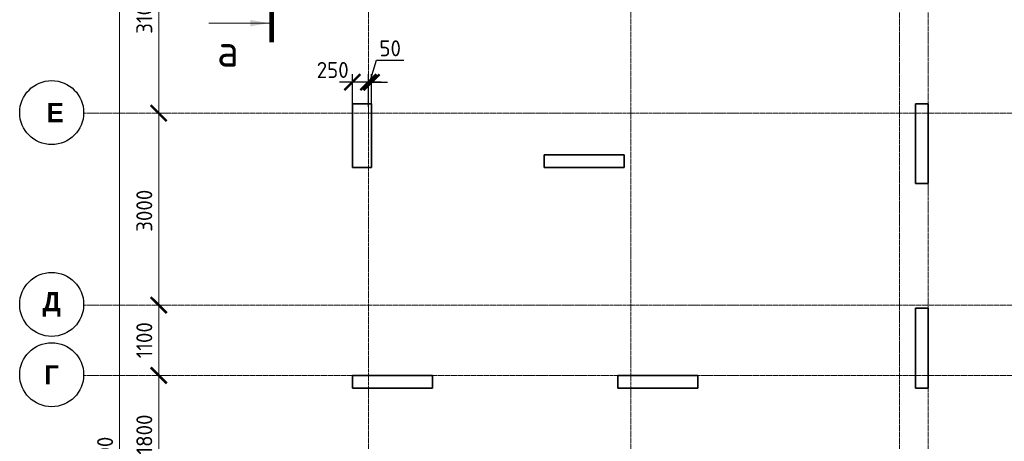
# Model space of a CAD drawing. Header units: millimetres. Extents: x 349531 to 1063351, y -131924 to 96186.
# Tile 62 of 230: x 438700 to 454088, y 30837 to 37432. Entities that reach past the tile are written whole.
import ezdxf

# ---------------------------------------------------------------- set-up
doc = ezdxf.new("R2010")
doc.units = ezdxf.units.MM
doc.linetypes.add('______5', pattern=[1100, 800, -100, 100, -100])
doc.linetypes.add('осевая', pattern=[50.8, 31.75, -6.35, 6.35, -6.35])
doc.layers.add('Колонна_ бетон', color=7, linetype='Continuous', lineweight=50, true_color=0xb4b496)
for name, color, linetype, lineweight in [('Конструкции 0.5', 5, 'Continuous', 50), ('Оси', 40, '______5', 18), ('размер', 1, 'Continuous', 25), ('РАЗМЕРЫ', 1, 'Continuous', 9), ('Узлы', 7, 'Continuous', 0)]:
    doc.layers.add(name, color=color, linetype=linetype, lineweight=lineweight)
doc.styles.add('Century Gothic', font='GOTHIC.TTF')
doc.styles.add('GOST-2.304_Type-B', font='GOST_Common.ttf')
doc.dimstyles.new('СПДС', dxfattribs={"dimscale": 100, "dimtxt": 2.5, "dimasz": 2.5, "dimexe": 1.25, "dimexo": 0, "dimtad": 1, "dimdec": 0, "dimtxsty": 'GOST-2.304_Type-B', "dimblk": 'ARCHTICK', "dimcen": 2.5, "dimdle": 2, "dimadec": 0, "dimazin": 2, "dimtfac": 0.75, "dimtdec": 0, "dimtmove": 1, "dimatfit": 3, "dimfxl": 1, "dimtolj": 1, "dimarcsym": 1})

# ---------------------------------------------------------------- blocks, each defined once
blk = doc.blocks.new('_ArchTick')
at = {"color": 0, "linetype": 'ByBlock', "const_width": 0.15}
blk.add_lwpolyline([(-0.5, -0.5), (0.5, 0.5)], dxfattribs=at)
blk = doc.blocks.new('*D1693')
at = {"color": 0, "lineweight": -2, "transparency": 16777216}
for p, q in [((979756, -14893), (979756, 1907)), ((979756, 1707), (979881, 1707)), ((979756, -14693), (979881, -14693))]:
    blk.add_line(p, q, dxfattribs=at)
at = {"layer": 'DEFPOINTS', "color": 0, "transparency": 16777216}
for p in [(979756, 1707), (979756, 1707), (979756, -14693)]:
    blk.add_point(p, dxfattribs=at)
at = {"color": 0, "lineweight": -2, "transparency": 16777216, "xscale": 250, "yscale": 250, "zscale": 250}
for p, rotation in [((979756, 1707), 90), ((979756, -14693), 270)]:
    blk.add_blockref('_ArchTick', p, dxfattribs=dict(at, rotation=rotation))
at = {"color": 0, "transparency": 16777216, "insert": (979531, -6851), "char_height": 250, "width": 104166.67, "attachment_point": 5, "rotation": 90, "style": 'GOST-2.304_Type-B'}
blk.add_mtext('\\A1;16400', dxfattribs=at)
blk = doc.blocks.new('NSY101')
at = {"color": 0, "linetype": 'ByBlock', "lineweight": -2}
blk.add_circle((0, 0), 50, dxfattribs=at)
blk = doc.blocks.new('СЛОЖНЫЙ_ОБЪЕКТ_26')
at = {"layer": 'Оси', "color": 16, "linetype": 'Continuous', "lineweight": 25, "transparency": 33554687, "xscale": 9.999999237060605, "yscale": 9.999999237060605, "zscale": 9.999999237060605}
blk.add_blockref('NSY101', (-12319, -10797), dxfattribs=at)
at = {"layer": 'Оси', "color": 16, "linetype": 'Continuous', "lineweight": 25, "transparency": 33554687, "insert": (-12319, -10797), "char_height": 300, "width": 345, "attachment_point": 5, "style": 'Century Gothic'}
blk.add_mtext('\\A1;{\\fCentury Gothic|i0|b1;\\H300.000000;\\W1.000000;\\C16;Г}\\P', dxfattribs=at)
blk = doc.blocks.new('СЛОЖНЫЙ_ОБЪЕКТ_27')
at = {"layer": 'Оси', "color": 16, "linetype": 'Continuous', "lineweight": 25, "transparency": 33554687, "xscale": 9.999999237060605, "yscale": 9.999999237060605, "zscale": 9.999999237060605}
blk.add_blockref('NSY101', (-12319, -9697), dxfattribs=at)
at = {"layer": 'Оси', "color": 16, "linetype": 'Continuous', "lineweight": 25, "transparency": 33554687, "insert": (-12319, -9697), "char_height": 300, "width": 470, "attachment_point": 5, "style": 'Century Gothic'}
blk.add_mtext('\\A1;{\\fCentury Gothic|i0|b1;\\H300.000000;\\W1.000000;\\C16;Д}\\P', dxfattribs=at)
blk = doc.blocks.new('СЛОЖНЫЙ_ОБЪЕКТ_62')
at = {"layer": 'Оси', "color": 16, "linetype": 'Continuous', "lineweight": 25, "transparency": 33554687, "xscale": 9.999999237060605, "yscale": 9.999999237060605, "zscale": 9.999999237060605}
blk.add_blockref('NSY101', (-12319, -6697), dxfattribs=at)
at = {"layer": 'Оси', "color": 16, "linetype": 'Continuous', "lineweight": 25, "transparency": 33554687, "insert": (-12319, -6697), "char_height": 300, "width": 480, "attachment_point": 5, "style": 'Century Gothic'}
blk.add_mtext('\\A1;{\\fCentury Gothic|i0|b1;\\H300.000000;\\W1.000000;\\C16; Е}\\P', dxfattribs=at)
blk = doc.blocks.new('*D1676')
at = {"color": 0, "lineweight": -2, "transparency": 16777216}
for p, q in [((980369, -7493), (980369, -5293)), ((980369, -5493), (980494, -5493)), ((980369, -7293), (980494, -7293))]:
    blk.add_line(p, q, dxfattribs=at)
at = {"layer": 'DEFPOINTS', "color": 0, "transparency": 16777216}
for p in [(980369, -5493), (980369, -5493), (980369, -7293)]:
    blk.add_point(p, dxfattribs=at)
at = {"color": 0, "lineweight": -2, "transparency": 16777216, "xscale": 250, "yscale": 250, "zscale": 250}
for p, rotation in [((980369, -5493), 90), ((980369, -7293), 270)]:
    blk.add_blockref('_ArchTick', p, dxfattribs=dict(at, rotation=rotation))
at = {"color": 0, "transparency": 16777216, "insert": (980144, -6418), "char_height": 250, "width": 83333.33, "attachment_point": 5, "rotation": 90, "style": 'GOST-2.304_Type-B'}
blk.add_mtext('\\A1;1800', dxfattribs=at)
blk = doc.blocks.new('*D1677')
at = {"color": 0, "lineweight": -2, "transparency": 16777216}
for p, q in [((980369, -5693), (980369, -4193)), ((980369, -4393), (980494, -4393)), ((980369, -5493), (980494, -5493))]:
    blk.add_line(p, q, dxfattribs=at)
at = {"layer": 'DEFPOINTS', "color": 0, "transparency": 16777216}
for p in [(980369, -4393), (980369, -4393), (980369, -5493)]:
    blk.add_point(p, dxfattribs=at)
at = {"color": 0, "lineweight": -2, "transparency": 16777216, "xscale": 250, "yscale": 250, "zscale": 250}
for p, rotation in [((980369, -4393), 90), ((980369, -5493), 270)]:
    blk.add_blockref('_ArchTick', p, dxfattribs=dict(at, rotation=rotation))
at = {"color": 0, "transparency": 16777216, "insert": (980144, -4943), "char_height": 250, "width": 83333.33, "attachment_point": 5, "rotation": 90, "style": 'GOST-2.304_Type-B'}
blk.add_mtext('\\A1;1100', dxfattribs=at)
blk = doc.blocks.new('*D1678')
at = {"color": 0, "lineweight": -2, "transparency": 16777216}
for p, q in [((980369, -4593), (980369, -1193)), ((980369, -1393), (980494, -1393)), ((980369, -4393), (980494, -4393))]:
    blk.add_line(p, q, dxfattribs=at)
at = {"layer": 'DEFPOINTS', "color": 0, "transparency": 16777216}
for p in [(980369, -1393), (980369, -1393), (980369, -4393)]:
    blk.add_point(p, dxfattribs=at)
at = {"color": 0, "lineweight": -2, "transparency": 16777216, "xscale": 250, "yscale": 250, "zscale": 250}
for p, rotation in [((980369, -1393), 90), ((980369, -4393), 270)]:
    blk.add_blockref('_ArchTick', p, dxfattribs=dict(at, rotation=rotation))
at = {"color": 0, "transparency": 16777216, "insert": (980144, -2918), "char_height": 250, "width": 83333.33, "attachment_point": 5, "rotation": 90, "style": 'GOST-2.304_Type-B'}
blk.add_mtext('\\A1;3000', dxfattribs=at)
blk = doc.blocks.new('*D1679')
at = {"color": 0, "lineweight": -2, "transparency": 16777216}
for p, q in [((980369, -1593), (980369, 1907)), ((979945, 1707), (980494, 1707)), ((980369, -1393), (980494, -1393))]:
    blk.add_line(p, q, dxfattribs=at)
at = {"layer": 'DEFPOINTS', "color": 0, "transparency": 16777216}
for p in [(979945, 1707), (980369, 1707), (980369, -1393)]:
    blk.add_point(p, dxfattribs=at)
at = {"color": 0, "lineweight": -2, "transparency": 16777216, "xscale": 250, "yscale": 250, "zscale": 250}
for p, rotation in [((980369, 1707), 90), ((980369, -1393), 270)]:
    blk.add_blockref('_ArchTick', p, dxfattribs=dict(at, rotation=rotation))
at = {"color": 0, "transparency": 16777216, "insert": (980144, 157), "char_height": 250, "width": 83333.33, "attachment_point": 5, "rotation": 90, "style": 'GOST-2.304_Type-B'}
blk.add_mtext('\\A1;3100', dxfattribs=at)
blk = doc.blocks.new('*D1595')
at = {"layer": 'DEFPOINTS', "color": 0, "transparency": 16777216}
for p in [(444149, 36453), (444149, 36069, -200), (444199, 36069)]:
    blk.add_point(p, dxfattribs=at)
at = {"layer": 'размер', "color": 0, "lineweight": -2, "transparency": 16777216}
for p, q in [((444174, 36453), (444277, 36797)), ((444277, 36797), (444702, 36797)), ((444149, 36069), (444149, 36578)), ((444199, 36069), (444199, 36578)), ((444149, 36453), (443899, 36453)), ((444199, 36453), (444149, 36453)), ((444199, 36453), (444149, 36453)), ((444199, 36453), (444449, 36453))]:
    blk.add_line(p, q, dxfattribs=at)
at = {"layer": 'размер', "color": 0, "lineweight": -2, "transparency": 16777216, "xscale": 250, "yscale": 250, "zscale": 250}
blk.add_blockref('_ArchTick', (444149, 36453), dxfattribs=at)
at = {"layer": 'размер', "color": 0, "lineweight": -2, "transparency": 16777216, "xscale": 250, "yscale": 250, "zscale": 250, "rotation": 180}
blk.add_blockref('_ArchTick', (444199, 36453), dxfattribs=at)
at = {"layer": 'размер', "color": 0, "transparency": 16777216, "insert": (444490, 36984), "char_height": 250, "attachment_point": 5, "style": 'GOST-2.304_Type-B'}
blk.add_mtext('\\A1;50', dxfattribs=at)
blk = doc.blocks.new('*D1596')
at = {"layer": 'DEFPOINTS', "color": 0, "transparency": 16777216}
for p in [(443899, 36453), (443899, 36069, -200), (444149, 36150)]:
    blk.add_point(p, dxfattribs=at)
at = {"layer": 'размер', "color": 0, "lineweight": -2, "transparency": 16777216}
for p, q in [((443899, 36069), (443899, 36578)), ((444149, 36150), (444149, 36578)), ((444349, 36453), (443699, 36453))]:
    blk.add_line(p, q, dxfattribs=at)
at = {"layer": 'размер', "color": 0, "lineweight": -2, "transparency": 16777216, "xscale": 250, "yscale": 250, "zscale": 250, "rotation": 180}
blk.add_blockref('_ArchTick', (443899, 36453), dxfattribs=at)
at = {"layer": 'размер', "color": 0, "lineweight": -2, "transparency": 16777216, "xscale": 250, "yscale": 250, "zscale": 250}
blk.add_blockref('_ArchTick', (444149, 36453), dxfattribs=at)
at = {"layer": 'размер', "color": 0, "transparency": 16777216, "insert": (443592, 36645), "char_height": 250, "attachment_point": 5, "style": 'GOST-2.304_Type-B'}
blk.add_mtext('\\A1;250', dxfattribs=at)
blk = doc.blocks.new('стены техподполья')
at = {"layer": 'Колонна_ бетон', "color": 180, "linetype": 'Continuous', "lineweight": 35, "transparency": 33554687}
for p, q in [((456686, -4594), (456686, -3594)), ((456686, -3594), (456686, -3594)), ((456686, -3594), (456986, -3594)), ((456986, -3594), (456986, -3594)), ((456986, -3594), (456986, -4594)), ((465686, -3594), (465486, -3594)), ((465486, -3594), (465486, -3594)), ((465486, -3594), (465486, -4844)), ((465686, -3594), (465686, -3594)), ((465686, -4844), (465686, -3594)), ((459686, -4394), (459686, -4394)), ((459686, -4394), (459686, -4594)), ((459686, -4394), (460936, -4394)), ((460936, -4394), (460936, -4394)), ((460936, -4394), (460936, -4594)), ((456986, -4594), (456686, -4594)), ((456686, -4594), (456686, -4594)), ((456986, -4594), (456986, -4594)), ((459686, -4594), (459686, -4594)), ((459686, -4594), (460936, -4594)), ((460936, -4594), (460936, -4594)), ((465486, -4844), (465686, -4844)), ((465486, -4844), (465486, -4844)), ((465686, -4844), (465686, -4844)), ((465686, -6794), (465486, -6794)), ((465486, -6794), (465486, -6794)), ((465486, -8044), (465486, -6794)), ((465686, -6794), (465686, -6794)), ((465686, -8044), (465686, -6794)), ((456686, -8044), (456686, -7844)), ((456686, -7844), (456686, -7844)), ((457936, -7844), (456686, -7844)), ((457936, -7844), (457936, -7844)), ((457936, -8044), (457936, -7844)), ((460836, -7844), (460836, -7844)), ((460836, -8044), (460836, -7844)), ((460836, -7844), (462086, -7844)), ((462086, -7844), (462086, -7844)), ((462086, -7844), (462086, -8044)), ((457936, -8044), (456686, -8044)), ((456686, -8044), (456686, -8044)), ((457936, -8044), (457936, -8044)), ((462086, -8044), (460836, -8044)), ((460836, -8044), (460836, -8044)), ((462086, -8044), (462086, -8044)), ((465486, -8044), (465686, -8044)), ((465486, -8044), (465486, -8044)), ((465686, -8044), (465686, -8044))]:
    blk.add_line(p, q, dxfattribs=at)
blk = doc.blocks.new('оси2')
at = {"layer": 'Оси', "color": 16, "linetype": 'осевая', "lineweight": 0, "transparency": 33554687}
for p, q in [((983645.5, 5465.4), (983645.8, -20755.1)), ((987745.5, 5465.4), (987745.5, -20739.3)), ((991945.5, 4955.2), (991945.5, -20287.7)), ((992395.5, 4955.2), (992395.5, -20293.6)), ((979200, -1392.9), (1032582.1, -1392.9)), ((979200, -4392.9), (1032582.1, -4392.9)), ((979200, -5492.9), (1032582.1, -5492.9))]:
    blk.add_line(p, q, dxfattribs=at)
at = {"layer": 'Оси', "color": 16, "linetype": 'Continuous', "lineweight": 25, "transparency": 33554687}
for name in ['СЛОЖНЫЙ_ОБЪЕКТ_62', 'СЛОЖНЫЙ_ОБЪЕКТ_27', 'СЛОЖНЫЙ_ОБЪЕКТ_26']:
    blk.add_blockref(name, (991015, 5314), dxfattribs=at)
for base, p1, p2, picture, middle in [((979756.2, 1707.1), (979756.2, -14692.9), (979756.2, 1707.1), '*D1693', (979756.2, -6851.5)), ((980368.8, 1707.1), (980368.8, -1392.9), (979945.2, 1707.1), '*D1679', (980368.8, 157.1)), ((980368.8, -1392.9), (980368.8, -4392.9), (980368.8, -1392.9), '*D1678', (980368.8, -2918)), ((980368.8, -4392.9), (980368.8, -5492.9), (980368.8, -4392.9), '*D1677', (980368.8, -4942.9)), ((980368.8, -5492.9), (980368.8, -7292.9), (980368.8, -5492.9), '*D1676', (980368.8, -6418))]:
    dim = blk.add_linear_dim(base=base, p1=p1, p2=p2, angle=90, dimstyle='СПДС', override={"dimgap": 1})
    dim.commit()
    dim.dimension.update_dxf_attribs({"geometry": picture, "text_midpoint": middle, "dimtype": 160})

msp = doc.modelspace()

# ---------------------------------------------------------------- linework, layer by layer
at = {"layer": 'Узлы', "color": 1, "linetype": 'Continuous', "lineweight": 0}
msp.add_line((442603.7, 37378.2, -720), (441653.7, 37378.2, -720), dxfattribs=at)
at = {"layer": 'Узлы', "color": 1, "linetype": 'Continuous', "lineweight": 0, "const_width": 70, "elevation": -720}
msp.add_lwpolyline([(442638.7, 37078.2), (442638.7, 38078.2)], dxfattribs=at)
at = {"layer": 'Узлы', "color": 1, "linetype": 'Continuous', "lineweight": 0}
msp.add_solid([(442603.7, 37378.2, -720), (442303.3, 37327.9, -720), (442303.3, 37428.5, -720)], dxfattribs=at)

# ---------------------------------------------------------------- block references
at = {"layer": 'Конструкции 0.5'}
msp.add_blockref('стены техподполья', (-12786.7, 39712.1, 160), dxfattribs=at)
at = {"layer": 'РАЗМЕРЫ'}
msp.add_blockref('оси2', (-539496.3, 37361.4, -200), dxfattribs=at)

# ---------------------------------------------------------------- texts
at = {"layer": 'Узлы', "color": 1, "linetype": 'Continuous', "lineweight": 0, "insert": (441953.7, 36948.2, -720), "char_height": 500, "attachment_point": 5, "style": 'GOST-2.304_Type-B'}
msp.add_mtext_dynamic_manual_height_columns('а', width=723.88, gutter_width=25, heights=[0], dxfattribs=at)

# ---------------------------------------------------------------- dimensions: what is measured, and where the dimension line sits
at = {"layer": 'размер'}
dim = msp.add_linear_dim(base=(444149.3, 36452.8), p1=(444199.3, 36068.5), p2=(444149.3, 36068.5, -200), dimstyle='СПДС', dxfattribs=at)
dim.commit()
dim.dimension.update_dxf_attribs({"geometry": '*D1595', "text_midpoint": (444339.9, 36984)})
dim = msp.add_linear_dim(base=(443899.3, 36452.8), p1=(444149.3, 36150.4), p2=(443899.3, 36068.5, -200), dimstyle='СПДС', dxfattribs=at)
dim.commit()
dim.dimension.update_dxf_attribs({"geometry": '*D1596', "text_midpoint": (443591.9, 36457.4), "dimtype": 160})

doc.saveas('drawing.dxf')
